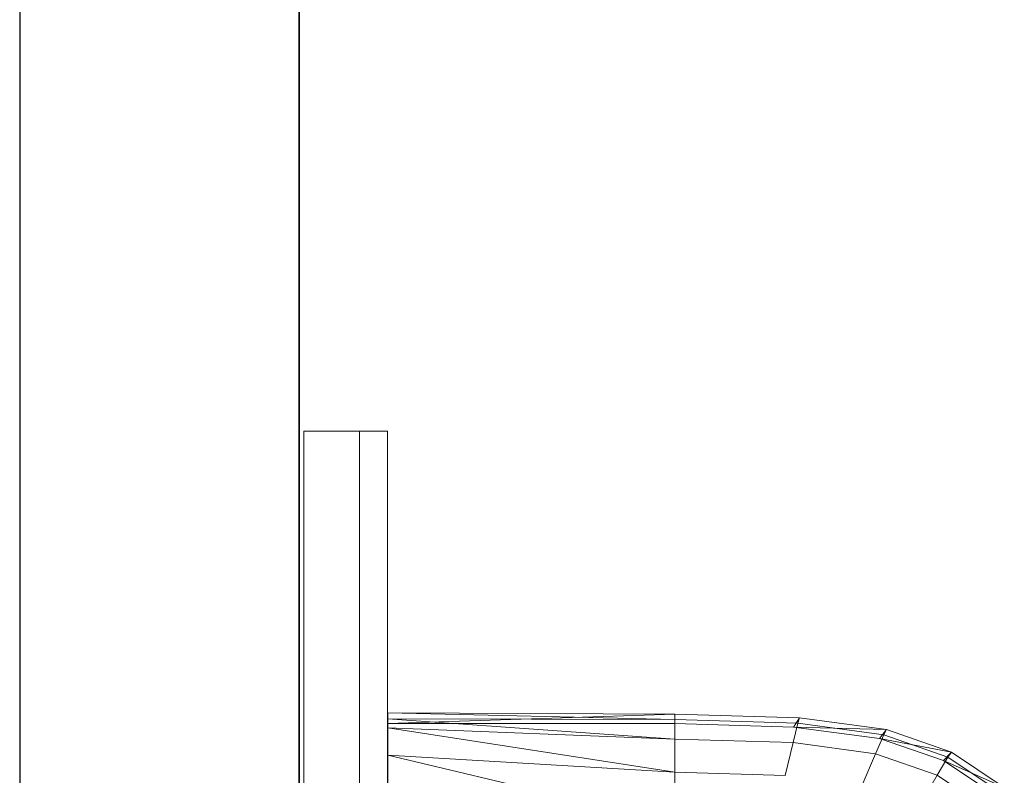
# Model space of a CAD drawing. Header units: metres. Extents: x 391.1 to 427.5, y 12.7 to 28.4.
# Tile 37 of 135: x 404.337 to 404.689, y 26.701 to 26.971. Entities that reach past the tile are written whole.
import ezdxf

# ---------------------------------------------------------------- set-up
doc = ezdxf.new("R2010")
doc.units = ezdxf.units.M
doc.layers.add('01_SUELOS', color=7, linetype='Continuous', lineweight=25, true_color=0x007f00)
for name, color, linetype, lineweight in [('02_MOBILIARIO', 7, 'Continuous', 18), ('A-DETL-____-MBND', 7, 'Continuous', 18), ('A-GENM-____-OTLN', 7, 'Continuous', 18), ('A-WALL-____-MCUT', 7, 'Continuous', 25), ('A-WALL-____-OTLN', 7, 'Continuous', 25)]:
    doc.layers.add(name, color=color, linetype=linetype, lineweight=lineweight)

# ---------------------------------------------------------------- blocks, each defined once
blk = doc.blocks.new('Family - Rentamans P1-154566-04_PCI_P1')
at = {"layer": 'A-DETL-____-MBND', "color": 253, "true_color": 0xaaaaaa}
for p, q in [((0, 0.36146), (0, 0.36526)), ((0, 0.36526), (0, 0.36308)), ((0.10273, 0.3648), (0, 0.36526)), ((0.10273, 0.36283), (0, 0.36526)), ((0.10273, 0.3648), (0, 0.36146)), ((0, 0.36308), (0, 0.35983)), ((0.10273, 0.36283), (0, 0.36308)), ((0, 0.36308), (0.10273, 0.35585)), ((0.14736, 0.36347), (0.10273, 0.3648)), ((0.10273, 0.36283), (0.10273, 0.3648)), ((0.10273, 0.36479), (0.10273, 0.36141)), ((0.14525, 0.36016), (0.14736, 0.36347)), ((0.14679, 0.36152), (0.14736, 0.36347)), ((0.17848, 0.35928), (0.14736, 0.36347)), ((0.10273, 0.36141), (0, 0.36146)), ((0, 0.36146), (0, 0.00406)), ((0, 0.35983), (0, 0.35008)), ((0.10273, 0.35585), (0, 0.35983)), ((0, 0.35983), (0.10273, 0.34405)), ((0.14679, 0.36152), (0.10273, 0.36283)), ((0.10273, 0.36283), (0.10273, 0.35585)), ((0.14525, 0.36016), (0.10273, 0.36141)), ((0.14508, 0.3546), (0.14679, 0.36152)), ((0.17596, 0.35605), (0.14525, 0.36016)), ((0.17848, 0.35928), (0.14525, 0.36016)), ((0.17751, 0.35738), (0.14679, 0.36152)), ((0.17461, 0.35061), (0.17751, 0.35738)), ((0.17596, 0.35605), (0.17848, 0.35928)), ((0.19894, 0.34814), (0.17596, 0.35605)), ((0.20176, 0.35121), (0.17596, 0.35605)), ((0.17751, 0.35738), (0.17848, 0.35928)), ((0.2005, 0.34941), (0.17751, 0.35738)), ((0.20176, 0.35121), (0.17848, 0.35928)), ((0.10273, 0.35585), (0.10273, 0.34405)), ((0.14508, 0.3546), (0.10273, 0.35585)), ((0.14508, 0.3546), (0.1422, 0.34287)), ((0.17461, 0.35061), (0.14508, 0.3546)), ((0, 0.35008), (0, 0.32734)), ((0.10273, 0.34405), (0, 0.35008)), ((0, 0.35008), (0.10273, 0.32574)), ((0.16971, 0.33917), (0.17461, 0.35061)), ((0.19671, 0.34296), (0.17461, 0.35061)), ((0.19671, 0.34296), (0.2005, 0.34941)), ((0.19894, 0.34814), (0.20176, 0.35121)), ((0.2005, 0.34941), (0.20176, 0.35121)), ((0.21918, 0.33686), (0.2005, 0.34941)), ((0.22069, 0.33849), (0.20176, 0.35121)), ((0.21762, 0.33569), (0.19894, 0.34814)), ((0.22069, 0.33849), (0.19894, 0.34814)), ((0.10273, 0.34405), (0.10273, 0.32574)), ((0.1422, 0.34287), (0.10273, 0.34405)), ((0.1903, 0.33203), (0.19671, 0.34296)), ((0.21467, 0.33089), (0.19671, 0.34296))]:
    blk.add_line(p, q, dxfattribs=at)
blk = doc.blocks.new('Family - LONDR55-XX_ZZ-ARQ-CAA-M3D-Londres55-154669-04_PCI_P1')
at = {"layer": 'A-GENM-____-OTLN', "color": 253, "true_color": 0xaaaaaa}
for p, q in [((0.6, 0.03), (0, 0.03)), ((0, 0.03), (0, 0.01)), ((0, 0.03), (0, 0.01)), ((0.6, 0.03), (0, 0.03)), ((0.6, 0.01), (0.6, 0.03)), ((0.6, 0.01), (0.6, 0.03)), ((0, 0.01), (0.6, 0.01)), ((0, 0.01), (0.6, 0.01)), ((0.6, 0.01), (0, 0.01)), ((0, 0.01), (0, 0)), ((0, 0), (0, 0.01)), ((0, 0.01), (0.6, 0.01)), ((0.6, 0), (0.6, 0.01)), ((0.6, 0.01), (0.6, 0)), ((0, 0), (0.6, 0)), ((0.6, 0), (0, 0))]:
    blk.add_line(p, q, dxfattribs=at)
blk = doc.blocks.new('Family - Mirall P1-154670-04_PCI_P1')
blk.add_blockref('Family - LONDR55-XX_ZZ-ARQ-CAA-M3D-Londres55-154669-04_PCI_P1', (0, 0))
blk = doc.blocks.new('Family - Envans P1-154705-04_PCI_P1')
at = {"layer": 'A-WALL-____-MCUT', "color": 253, "true_color": 0xaaaaaa}
for p, q in [((4.55879, 0.1), (0, 0.1)), ((0, 0), (4.55879, 0))]:
    blk.add_line(p, q, dxfattribs=at)
at = {"layer": 'A-WALL-____-OTLN', "color": 253, "true_color": 0xaaaaaa}
for p, q in [((4.55879, 0.1), (0, 0.1)), ((0, 0), (4.55879, 0))]:
    blk.add_line(p, q, dxfattribs=at)
at = {"layer": 'A-WALL-____-OTLN', "color": 253, "lineweight": 18, "true_color": 0xaaaaaa}
blk.add_line((0, 0), (4.55879, 0), dxfattribs=at)
blk = doc.blocks.new('Family - LONDR55-XX_ZZ-ARQ-CAA-M3D-Londres55-154745-04_PCI_P1')
at = {"layer": '01_SUELOS', "color": 9, "true_color": 0xaad4aa}
for p, q in [((0, 2.1), (0, 0)), ((0, 0), (0, 2.1))]:
    blk.add_line(p, q, dxfattribs=at)
blk = doc.blocks.new('Family - LONDR55-XX_ZZ-ARQ-CAA-M3D-Londres55-155045-04_PCI_P1')
at = {"layer": '01_SUELOS', "color": 9, "true_color": 0xaad4aa}
for p, q in [((6.1394, 11.05385), (6.1394, 14.95764)), ((6.1394, 14.95764), (6.1394, 11.05385))]:
    blk.add_line(p, q, dxfattribs=at)
blk = doc.blocks.new('LONDR55-XX_ZZ-ARQ-CAA-M3D-Londres55_ifc-1-04_PCI_P1')
at = {"layer": '01_SUELOS', "color": 253, "lineweight": 18, "true_color": 0xaaaaaa}
for name, p in [('Family - LONDR55-XX_ZZ-ARQ-CAA-M3D-Londres55-155045-04_PCI_P1', (398.29721, 13.12061)), ('Family - LONDR55-XX_ZZ-ARQ-CAA-M3D-Londres55-154745-04_PCI_P1', (404.43662, 25.92946))]:
    blk.add_blockref(name, p, dxfattribs=at)
at = {"layer": '02_MOBILIARIO', "color": 253, "lineweight": 18, "true_color": 0xaaaaaa}
blk.add_blockref('Family - Rentamans P1-154566-04_PCI_P1', (404.46838, 26.35771), dxfattribs=at)
at = {"layer": 'A-GENM-____-OTLN', "color": 253, "lineweight": 18, "true_color": 0xaaaaaa, "rotation": 90}
blk.add_blockref('Family - Mirall P1-154670-04_PCI_P1', (404.46831, 26.22386), dxfattribs=at)
at = {"layer": 'A-WALL-____-OTLN', "color": 253, "lineweight": 18, "true_color": 0xaaaaaa, "rotation": 90}
blk.add_blockref('Family - Envans P1-154705-04_PCI_P1', (404.43662, 23.51946), dxfattribs=at)

msp = doc.modelspace()

# ---------------------------------------------------------------- block references
at = {"lineweight": 5}
msp.add_blockref('LONDR55-XX_ZZ-ARQ-CAA-M3D-Londres55_ifc-1-04_PCI_P1', (0, 0), dxfattribs=at)

doc.saveas('drawing.dxf')
